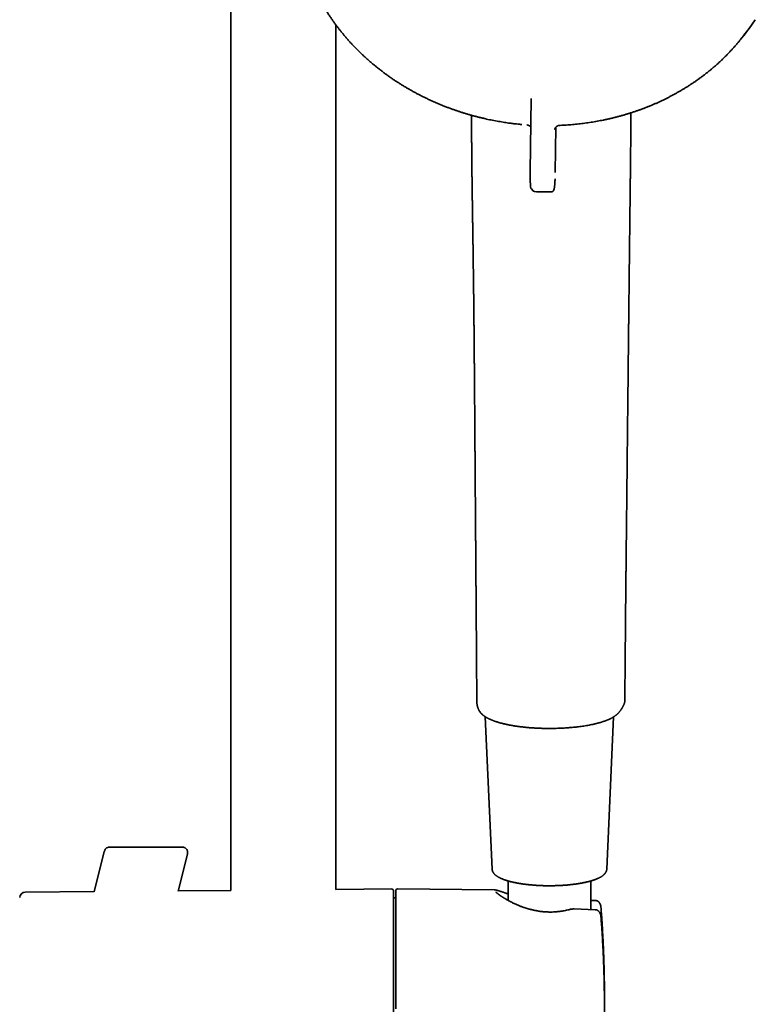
# Model space of a CAD drawing. Header units: millimetres. Extents: x 8 to 890, y 12 to 1884.
# Tile 22 of 26: x 412 to 545, y 1540 to 1719. Entities that reach past the tile are written whole.
import ezdxf

# ---------------------------------------------------------------- set-up
doc = ezdxf.new("R2010")
doc.units = ezdxf.units.MM

msp = doc.modelspace()

# ---------------------------------------------------------------- linework, layer by layer
at = {"color": 7, "linetype": 'Continuous', "lineweight": 35}
for p, q in [((450.5, 1858.98), (450.5, 1561.1)), ((469.5, 1561.26), (469.5, 1717.72)), ((543.35, 1715.87), (544.26, 1717.07)), ((504.82, 1704.42), (504.67, 1691.16)), ((522.88, 1699.56), (522.9, 1701.81)), ((494.06, 1701.36), (494.06, 1698.91)), ((504.06, 1699.62), (504.06, 1699.62)), ((509.2, 1690.99), (509.28, 1699.2)), ((509.97, 1699.53), (509.97, 1699.53)), ((522.87, 1697.83), (522.88, 1699.56)), ((504.87, 1688.06), (504.86, 1688.07)), ((504.87, 1688.06), (505.13, 1687.74)), ((496.54, 1592.51), (497.78, 1564.93)), ((518.52, 1564.93), (519.76, 1592.49)), ((425.77, 1560.8), (427.6, 1568.11)), ((427.6, 1568.11), (427.62, 1568.19)), ((427.6, 1568.14), (427.6, 1568.09)), ((427.6, 1568.09), (427.6, 1568.11)), ((427.62, 1568.19), (427.62, 1568.18)), ((441.67, 1568.94), (428.58, 1568.94)), ((440.96, 1560.93), (442.63, 1567.62)), ((442.63, 1567.62), (442.64, 1567.71)), ((442.63, 1567.67), (442.63, 1567.62)), ((500.65, 1562.8), (500.65, 1559.29)), ((515.65, 1557.63), (515.65, 1562.8)), ((450.5, 1561.1), (440.98, 1561.01)), ((479.6, 1561.35), (469.5, 1561.26)), ((498.15, 1561.19), (480.65, 1561.35)), ((498.15, 1561.19), (498.16, 1561.19)), ((425.79, 1560.88), (413.27, 1560.77)), ((480.35, 1559.73), (479.9, 1559.73)), ((516.43, 1559.26), (515.65, 1559.28)), ((511.87, 1557.64), (511.86, 1557.64)), ((516.43, 1557.6), (512.62, 1557.73)), ((517.46, 1558.05), (517.46, 1558.04)), ((517.46, 1556.3), (517.46, 1556.31))]:
    msp.add_line(p, q, dxfattribs=at)
at = {"color": 7, "linetype": 'Continuous', "lineweight": 35, "flags": 128}
for points in [[(544.26, 1717.07), (544.82, 1717.83), (545.4, 1718.66)], [(542.92, 1715.31), (543.31, 1715.81), (543.72, 1716.36)]]:
    msp.add_lwpolyline(points, dxfattribs=at)
at = {"color": 7, "linetype": 'Continuous', "lineweight": 35}
for centre, radius, start, end in [((479.6, 1561.05), 0.3, 0, 90.5), ((480.65, 1561.05), 0.3, 89.5, 180), ((413.28, 1559.77), 1, 90.5, 178.238)]:
    msp.add_arc(centre, radius, start, end, dxfattribs=at)
for points, knots in [([(465.79, 1723.86), (465.87, 1723.7), (466.02, 1723.39), (466.26, 1722.91), (466.51, 1722.43), (466.77, 1721.96), (467.04, 1721.48), (467.31, 1721.01), (467.59, 1720.54), (467.88, 1720.08), (468.18, 1719.62), (468.49, 1719.16), (468.8, 1718.7), (469.12, 1718.25), (469.44, 1717.8), (469.78, 1717.35), (470.12, 1716.91), (470.46, 1716.47), (470.82, 1716.04), (471.18, 1715.61), (471.55, 1715.18), (471.92, 1714.76), (472.3, 1714.34), (472.69, 1713.93), (473.09, 1713.52), (473.49, 1713.12), (473.9, 1712.72), (474.31, 1712.32), (474.73, 1711.93), (475.16, 1711.54), (475.59, 1711.16), (476.03, 1710.78), (476.48, 1710.41), (476.93, 1710.04), (477.38, 1709.68), (477.85, 1709.33), (478.32, 1708.97), (478.79, 1708.63), (479.27, 1708.29), (479.76, 1707.95), (480.25, 1707.62), (480.75, 1707.3), (481.25, 1706.98), (481.76, 1706.66), (482.27, 1706.36), (482.79, 1706.06), (483.31, 1705.76), (483.84, 1705.47), (484.37, 1705.19), (484.91, 1704.91), (485.45, 1704.64), (486, 1704.37), (486.55, 1704.11), (487.11, 1703.86), (487.67, 1703.61), (488.23, 1703.37), (488.8, 1703.14), (489.38, 1702.91), (489.96, 1702.69), (490.53, 1702.48), (491.07, 1702.29), (491.6, 1702.11), (492.14, 1701.93), (492.67, 1701.76), (493.21, 1701.6), (493.75, 1701.44), (494.29, 1701.29), (494.83, 1701.15), (495.38, 1701.01), (495.92, 1700.88), (496.47, 1700.75), (497.02, 1700.63), (497.56, 1700.51), (498.11, 1700.4), (498.66, 1700.3), (499.2, 1700.21), (499.74, 1700.12), (500.26, 1700.04), (500.73, 1699.97), (501.15, 1699.91), (501.53, 1699.86), (501.86, 1699.83), (502.08, 1699.8), (502.16, 1699.79)], [0, 0, 0, 0, 0.012086, 0.024804, 0.037528, 0.050256, 0.062989, 0.075727, 0.08847, 0.101219, 0.113972, 0.12673, 0.139494, 0.152263, 0.165036, 0.177815, 0.190599, 0.203389, 0.216183, 0.228983, 0.241788, 0.254599, 0.267415, 0.280236, 0.293063, 0.305896, 0.318734, 0.331578, 0.344428, 0.357285, 0.370147, 0.383016, 0.395892, 0.408774, 0.421663, 0.43456, 0.447464, 0.460375, 0.473295, 0.486223, 0.49916, 0.512105, 0.525061, 0.538026, 0.551002, 0.563989, 0.576987, 0.589998, 0.603023, 0.616061, 0.629115, 0.642185, 0.655272, 0.668378, 0.681504, 0.694653, 0.707826, 0.721025, 0.734254, 0.747515, 0.759425, 0.771333, 0.783238, 0.795139, 0.807037, 0.81893, 0.830817, 0.842698, 0.85457, 0.866432, 0.87828, 0.89011, 0.901915, 0.913687, 0.925408, 0.937048, 0.948549, 0.959774, 0.97032, 0.979013, 0.986224, 0.994976, 1, 1, 1, 1]), ([(509.97, 1699.53), (510.01, 1699.53), (510.24, 1699.54), (510.65, 1699.56), (511.2, 1699.59), (511.76, 1699.63), (512.32, 1699.68), (512.88, 1699.73), (513.44, 1699.79), (514, 1699.86), (514.56, 1699.93), (515.12, 1700.01), (515.68, 1700.09), (516.23, 1700.18), (516.79, 1700.28), (517.35, 1700.39), (517.9, 1700.5), (518.46, 1700.62), (519.01, 1700.74), (519.56, 1700.87), (520.11, 1701.01), (520.66, 1701.15), (521.21, 1701.3), (521.75, 1701.45), (522.29, 1701.62), (522.83, 1701.79), (523.37, 1701.96), (523.9, 1702.14), (524.43, 1702.33), (524.96, 1702.52), (525.49, 1702.72), (526.01, 1702.93), (526.53, 1703.14), (527.05, 1703.36), (527.56, 1703.58), (528.07, 1703.81), (528.57, 1704.05), (529.08, 1704.29), (529.57, 1704.54), (530.07, 1704.8), (530.56, 1705.06), (531.05, 1705.32), (531.53, 1705.6), (532, 1705.87), (532.48, 1706.16), (532.95, 1706.45), (533.41, 1706.74), (533.87, 1707.04), (534.33, 1707.35), (534.77, 1707.66), (535.22, 1707.97), (535.66, 1708.3), (536.09, 1708.62), (536.52, 1708.96), (536.95, 1709.29), (537.37, 1709.64), (537.78, 1709.98), (538.19, 1710.34), (538.59, 1710.69), (538.99, 1711.06), (539.38, 1711.42), (539.76, 1711.8), (540.14, 1712.17), (540.51, 1712.56), (540.88, 1712.94), (541.24, 1713.33), (541.6, 1713.73), (541.94, 1714.13), (542.29, 1714.53), (542.61, 1714.92), (542.82, 1715.18), (542.91, 1715.31)], [0, 0, 0, 0, 0.002983, 0.017057, 0.031191, 0.045378, 0.059613, 0.073892, 0.088209, 0.102562, 0.116947, 0.131362, 0.145804, 0.160271, 0.174761, 0.189272, 0.203804, 0.218354, 0.232922, 0.247505, 0.262104, 0.276718, 0.291344, 0.305984, 0.320635, 0.335298, 0.349972, 0.364655, 0.379348, 0.394051, 0.408762, 0.423481, 0.438209, 0.452944, 0.467686, 0.482435, 0.497191, 0.511953, 0.526722, 0.541496, 0.556276, 0.571061, 0.585852, 0.600648, 0.615448, 0.630254, 0.645064, 0.659878, 0.674697, 0.689519, 0.704346, 0.719177, 0.734012, 0.74885, 0.763693, 0.778538, 0.793387, 0.80824, 0.823096, 0.837955, 0.852818, 0.867683, 0.882552, 0.897424, 0.912298, 0.927176, 0.942057, 0.956941, 0.971827, 0.986717, 1, 1, 1, 1]), ([(494.06, 1698.91), (494.06, 1698.75), (494.06, 1698.45), (494.07, 1698), (494.07, 1697.58), (494.07, 1697.19), (494.07, 1696.83), (494.07, 1696.5), (494.08, 1696.21), (494.08, 1695.94), (494.08, 1695.7), (494.08, 1695.49), (494.08, 1695.29), (494.08, 1695.11), (494.09, 1694.96), (494.09, 1694.84), (494.09, 1694.74), (494.09, 1694.67), (494.09, 1694.59), (494.09, 1694.5), (494.09, 1694.38), (494.09, 1694.23), (494.09, 1694.04), (494.1, 1693.83), (494.1, 1693.59), (494.1, 1693.34), (494.1, 1692.97), (494.11, 1692.51), (494.11, 1692.03), (494.12, 1691.66), (494.12, 1691.39), (494.12, 1691.13), (494.13, 1690.89), (494.13, 1690.7), (494.13, 1690.55), (494.13, 1690.44), (494.13, 1690.34), (494.13, 1690.25), (494.14, 1690.13), (494.14, 1690), (494.14, 1689.86), (494.14, 1689.7), (494.14, 1689.53), (494.15, 1689.36), (494.15, 1689.19), (494.15, 1689.02), (494.15, 1688.82), (494.16, 1688.57), (494.16, 1688.3), (494.16, 1688.06), (494.17, 1687.85), (494.17, 1687.67), (494.17, 1687.51), (494.17, 1687.37), (494.17, 1687.25), (494.18, 1687.12), (494.18, 1686.98), (494.18, 1686.82), (494.18, 1686.64), (494.19, 1686.43), (494.19, 1686.22), (494.19, 1686.01), (494.2, 1685.8), (494.2, 1685.59), (494.2, 1685.38), (494.2, 1685.19), (494.21, 1685.02), (494.21, 1684.87), (494.21, 1684.73), (494.21, 1684.58), (494.22, 1684.41), (494.22, 1684.22), (494.22, 1684.01), (494.23, 1683.79), (494.23, 1683.57), (494.23, 1683.35), (494.24, 1683.13), (494.24, 1682.83), (494.25, 1682.46), (494.25, 1682.03), (494.26, 1681.63), (494.26, 1681.26), (494.27, 1680.92), (494.27, 1680.57), (494.28, 1680.2), (494.29, 1679.83), (494.29, 1679.5), (494.29, 1679.22), (494.3, 1679), (494.3, 1678.79), (494.3, 1678.61), (494.31, 1678.46), (494.31, 1678.32), (494.31, 1678.18), (494.31, 1677.99), (494.32, 1677.75), (494.32, 1677.46), (494.33, 1677.15), (494.33, 1676.84), (494.33, 1676.52), (494.34, 1676.19), (494.34, 1675.87), (494.35, 1675.54), (494.35, 1675.23), (494.36, 1674.96), (494.36, 1674.75), (494.36, 1674.59), (494.36, 1674.44), (494.37, 1674.28), (494.37, 1674.11), (494.37, 1673.92), (494.37, 1673.71), (494.38, 1673.45), (494.38, 1673.13), (494.39, 1672.76), (494.39, 1672.39), (494.4, 1671.97), (494.4, 1671.52), (494.41, 1671.04), (494.41, 1670.57), (494.42, 1670.12), (494.42, 1669.73), (494.43, 1669.38), (494.43, 1669.07), (494.44, 1668.77), (494.44, 1668.46), (494.44, 1668.13), (494.45, 1667.82), (494.45, 1667.52), (494.45, 1667.24), (494.46, 1666.98), (494.46, 1666.72), (494.46, 1666.46), (494.46, 1666.17), (494.47, 1665.84), (494.47, 1665.47), (494.48, 1665.09), (494.48, 1664.71), (494.48, 1664.22), (494.49, 1663.62), (494.5, 1662.99), (494.5, 1662.45), (494.51, 1662), (494.51, 1661.55), (494.51, 1661.12), (494.52, 1660.72), (494.52, 1660.34), (494.52, 1660.02), (494.53, 1659.74), (494.53, 1659.5), (494.53, 1659.28), (494.53, 1659.06), (494.54, 1658.83), (494.54, 1658.57), (494.54, 1658.27), (494.54, 1657.91), (494.55, 1657.5), (494.55, 1657.05), (494.55, 1656.61), (494.56, 1656.17), (494.56, 1655.75), (494.57, 1655.32), (494.57, 1654.77), (494.58, 1654.12), (494.58, 1653.38), (494.59, 1652.66), (494.59, 1652.03), (494.6, 1651.5), (494.6, 1651.06), (494.6, 1650.63), (494.61, 1650.21), (494.61, 1649.79), (494.61, 1649.33), (494.62, 1648.82), (494.62, 1648.25), (494.62, 1647.66), (494.63, 1647.04), (494.63, 1646.43), (494.64, 1645.84), (494.64, 1645.28), (494.65, 1644.74), (494.65, 1644.22), (494.65, 1643.74), (494.66, 1643.29), (494.66, 1642.88), (494.66, 1642.48), (494.66, 1642.11), (494.67, 1641.71), (494.67, 1641.3), (494.67, 1640.86), (494.68, 1640.45), (494.68, 1640.06), (494.68, 1639.68), (494.68, 1639.32), (494.69, 1638.99), (494.69, 1638.68), (494.69, 1638.36), (494.69, 1638.02), (494.7, 1637.66), (494.7, 1636.9), (494.71, 1635.8), (494.72, 1634.37), (494.73, 1633.08), (494.74, 1631.86), (494.75, 1630.75), (494.75, 1629.84), (494.76, 1629.12), (494.76, 1628.58), (494.77, 1628.01), (494.77, 1627.42), (494.77, 1626.81), (494.78, 1626.17), (494.78, 1625.5), (494.79, 1624.81), (494.8, 1624.1), (494.8, 1623.36), (494.81, 1622.6), (494.81, 1621.83), (494.82, 1621.03), (494.83, 1620.22), (494.83, 1619.42), (494.84, 1618.61), (494.84, 1617.79), (494.85, 1616.94), (494.86, 1616.07), (494.86, 1615.18), (494.87, 1614.31), (494.88, 1613.48), (494.88, 1612.7), (494.89, 1611.94), (494.89, 1611.21), (494.9, 1610.5), (494.9, 1609.82), (494.91, 1609.17), (494.91, 1608.54), (494.92, 1607.93), (494.92, 1607.35), (494.92, 1606.79), (494.93, 1606.27), (494.93, 1605.79), (494.93, 1605.33), (494.94, 1604.9), (494.94, 1604.49), (494.94, 1604.1), (494.95, 1603.72), (494.95, 1603.36), (494.95, 1603.03), (494.95, 1602.72), (494.95, 1602.44), (494.96, 1602.2), (494.96, 1602), (494.96, 1601.8), (494.96, 1601.59), (494.96, 1601.36), (494.96, 1601.1), (494.96, 1600.81), (494.97, 1600.49), (494.97, 1600.12), (494.97, 1599.71), (494.98, 1599.26), (494.98, 1598.78), (494.98, 1598.27), (494.99, 1597.74), (494.99, 1597.19), (494.99, 1596.63), (495, 1596.03), (495, 1595.62), (495, 1595.41), (495, 1595.41)], [0, 0, 0, 0, 0.004522, 0.008779, 0.012769, 0.016494, 0.019954, 0.023149, 0.025918, 0.028452, 0.03075, 0.032813, 0.03464, 0.036401, 0.03787, 0.039044, 0.039926, 0.040559, 0.04127, 0.042126, 0.043127, 0.044687, 0.046505, 0.048581, 0.050914, 0.053408, 0.05587, 0.061531, 0.066991, 0.069693, 0.072343, 0.074914, 0.077237, 0.079282, 0.080471, 0.08154, 0.08249, 0.08336, 0.084437, 0.085783, 0.08715, 0.088714, 0.090433, 0.092133, 0.093796, 0.095422, 0.097012, 0.09983, 0.102524, 0.10509, 0.107007, 0.108743, 0.1103, 0.111676, 0.112872, 0.114004, 0.115329, 0.116925, 0.118792, 0.120864, 0.122951, 0.125039, 0.127131, 0.129225, 0.13131, 0.133235, 0.134922, 0.136408, 0.137702, 0.139056, 0.140797, 0.142754, 0.144884, 0.147047, 0.14923, 0.151435, 0.153661, 0.155885, 0.160373, 0.164624, 0.168794, 0.172197, 0.17564, 0.179146, 0.182745, 0.186526, 0.190307, 0.192684, 0.194964, 0.197072, 0.19897, 0.200312, 0.201588, 0.203013, 0.204603, 0.207325, 0.210261, 0.213322, 0.216508, 0.219781, 0.222905, 0.226343, 0.22957, 0.232707, 0.23573, 0.237495, 0.239114, 0.24059, 0.24211, 0.243823, 0.245731, 0.247809, 0.249982, 0.253573, 0.257379, 0.261174, 0.26481, 0.269778, 0.274597, 0.279272, 0.283759, 0.28803, 0.291115, 0.294126, 0.297148, 0.300188, 0.303387, 0.306803, 0.309608, 0.312336, 0.314961, 0.317482, 0.319998, 0.322673, 0.326098, 0.329755, 0.33353, 0.337252, 0.340919, 0.347986, 0.354949, 0.359419, 0.363849, 0.368238, 0.372448, 0.376377, 0.380027, 0.383396, 0.385847, 0.388126, 0.390232, 0.392292, 0.394554, 0.397027, 0.399711, 0.403353, 0.407322, 0.411617, 0.416239, 0.420099, 0.424161, 0.428402, 0.432622, 0.439982, 0.447117, 0.454027, 0.460712, 0.465045, 0.469279, 0.473413, 0.477447, 0.481409, 0.485524, 0.490636, 0.496033, 0.501715, 0.507682, 0.513549, 0.519173, 0.524556, 0.529697, 0.534596, 0.539253, 0.543422, 0.547377, 0.551116, 0.554692, 0.558161, 0.56243, 0.566525, 0.570446, 0.574193, 0.577766, 0.581165, 0.584446, 0.587213, 0.590205, 0.593423, 0.596866, 0.600518, 0.615125, 0.628319, 0.641408, 0.652294, 0.662977, 0.673457, 0.678396, 0.68356, 0.688962, 0.694603, 0.700483, 0.706603, 0.712961, 0.719559, 0.726397, 0.733474, 0.740659, 0.748075, 0.755723, 0.763602, 0.771102, 0.778801, 0.786699, 0.794795, 0.803089, 0.811583, 0.82021, 0.82792, 0.835388, 0.842616, 0.849601, 0.856345, 0.862848, 0.869108, 0.875127, 0.880903, 0.886438, 0.89173, 0.89678, 0.90132, 0.905644, 0.909753, 0.913647, 0.917326, 0.920992, 0.924416, 0.927598, 0.930539, 0.933237, 0.935693, 0.937296, 0.939105, 0.941133, 0.943378, 0.945842, 0.948524, 0.951424, 0.955084, 0.959039, 0.963292, 0.967841, 0.972686, 0.977828, 0.982948, 0.98833, 0.993976, 0.999884, 1, 1, 1, 1]), ([(502.16, 1699.79), (502.36, 1699.77), (502.64, 1699.74), (502.97, 1699.71), (503.1, 1699.7), (503.14, 1699.69)], [0, 0, 0, 0, 0.608138, 0.859603, 1, 1, 1, 1]), ([(504.06, 1699.62), (504.1, 1699.61), (504.17, 1699.6), (504.28, 1699.58), (504.39, 1699.54), (504.49, 1699.49), (504.57, 1699.43), (504.63, 1699.39), (504.68, 1699.34), (504.72, 1699.3), (504.75, 1699.26), (504.76, 1699.25)], [0, 0, 0, 0, 0.146335, 0.282142, 0.405116, 0.561625, 0.681212, 0.763463, 0.841718, 0.928948, 1, 1, 1, 1]), ([(509.09, 1698.87), (509.09, 1698.88), (509.1, 1698.88), (509.1, 1698.9), (509.11, 1698.93), (509.13, 1698.96), (509.15, 1699), (509.17, 1699.05), (509.21, 1699.11), (509.25, 1699.16), (509.3, 1699.23), (509.37, 1699.29), (509.44, 1699.35), (509.53, 1699.4), (509.63, 1699.45), (509.74, 1699.49), (509.85, 1699.52), (509.93, 1699.52), (509.97, 1699.53)], [0, 0, 0, 0, 0.036306, 0.074037, 0.113961, 0.156793, 0.203162, 0.253599, 0.30852, 0.368211, 0.43282, 0.502335, 0.576574, 0.655177, 0.7376, 0.823131, 0.910916, 1, 1, 1, 1]), ([(521.79, 1595.37), (521.79, 1595.41), (521.79, 1595.68), (521.79, 1596.17), (521.8, 1596.84), (521.8, 1597.48), (521.81, 1598.08), (521.81, 1598.66), (521.82, 1599.19), (521.82, 1599.67), (521.83, 1600.12), (521.83, 1600.54), (521.83, 1600.93), (521.84, 1601.3), (521.84, 1601.66), (521.84, 1602), (521.85, 1602.32), (521.85, 1602.61), (521.85, 1602.87), (521.85, 1603.09), (521.85, 1603.27), (521.86, 1603.42), (521.86, 1603.54), (521.86, 1603.65), (521.86, 1603.73), (521.86, 1603.8), (521.86, 1603.87), (521.86, 1603.94), (521.86, 1604.04), (521.86, 1604.17), (521.86, 1604.32), (521.87, 1604.61), (521.87, 1605.04), (521.88, 1605.62), (521.88, 1606.24), (521.89, 1606.9), (521.89, 1607.6), (521.9, 1608.33), (521.91, 1609.08), (521.92, 1609.92), (521.92, 1610.83), (521.93, 1611.83), (521.94, 1612.86), (521.95, 1613.65), (521.96, 1614.21), (521.96, 1614.5), (521.96, 1614.78), (521.97, 1615.05), (521.97, 1615.29), (521.97, 1615.52), (521.97, 1615.75), (521.97, 1615.96), (521.98, 1616.15), (521.98, 1616.31), (521.98, 1616.44), (521.98, 1616.55), (521.98, 1616.63), (521.98, 1616.7), (521.98, 1616.77), (521.98, 1616.86), (521.98, 1616.98), (521.99, 1617.13), (521.99, 1617.3), (521.99, 1617.5), (521.99, 1617.73), (521.99, 1617.98), (522, 1618.26), (522, 1618.57), (522, 1618.9), (522.01, 1619.26), (522.01, 1619.67), (522.02, 1620.13), (522.02, 1620.63), (522.03, 1621.13), (522.03, 1621.63), (522.04, 1622.13), (522.04, 1622.84), (522.05, 1623.77), (522.07, 1625.07), (522.08, 1626.53), (522.1, 1628.12), (522.12, 1629.68), (522.13, 1631.11), (522.15, 1632.41), (522.16, 1633.59), (522.17, 1634.79), (522.19, 1636.02), (522.2, 1637.29), (522.21, 1638.59), (522.23, 1639.92), (522.24, 1641.27), (522.26, 1642.65), (522.27, 1644.06), (522.29, 1645.23), (522.3, 1646.14), (522.3, 1646.8), (522.31, 1647.46), (522.32, 1648.12), (522.33, 1648.79), (522.33, 1649.45), (522.34, 1650.11), (522.35, 1650.76), (522.35, 1651.41), (522.36, 1652.02), (522.37, 1652.61), (522.37, 1653.16), (522.38, 1653.69), (522.38, 1654.19), (522.39, 1654.66), (522.39, 1655.09), (522.4, 1655.48), (522.4, 1655.81), (522.4, 1656.09), (522.41, 1656.35), (522.41, 1656.6), (522.41, 1656.8), (522.41, 1656.97), (522.41, 1657.1), (522.42, 1657.22), (522.42, 1657.34), (522.42, 1657.46), (522.42, 1657.6), (522.42, 1657.76), (522.42, 1657.94), (522.43, 1658.15), (522.43, 1658.4), (522.43, 1658.68), (522.44, 1658.99), (522.44, 1659.33), (522.44, 1659.69), (522.45, 1660.09), (522.45, 1660.51), (522.46, 1660.97), (522.46, 1661.47), (522.47, 1661.98), (522.47, 1662.48), (522.48, 1662.98), (522.48, 1663.47), (522.49, 1664.02), (522.5, 1664.64), (522.5, 1665.31), (522.51, 1665.97), (522.52, 1666.59), (522.52, 1667.19), (522.53, 1667.76), (522.54, 1668.29), (522.54, 1668.79), (522.55, 1669.25), (522.55, 1669.7), (522.55, 1670.03), (522.56, 1670.27), (522.56, 1670.41), (522.56, 1670.55), (522.56, 1670.68), (522.56, 1670.8), (522.56, 1670.89), (522.57, 1670.95), (522.57, 1671.01), (522.57, 1671.04), (522.57, 1671.09), (522.57, 1671.15), (522.57, 1671.23), (522.57, 1671.35), (522.57, 1671.49), (522.57, 1671.67), (522.58, 1671.86), (522.58, 1672.08), (522.58, 1672.32), (522.58, 1672.57), (522.59, 1672.83), (522.59, 1673.1), (522.59, 1673.37), (522.6, 1673.95), (522.61, 1674.82), (522.62, 1675.98), (522.63, 1676.92), (522.64, 1677.64), (522.65, 1678.15), (522.65, 1678.64), (522.66, 1679.1), (522.66, 1679.55), (522.67, 1679.98), (522.67, 1680.32), (522.67, 1680.55), (522.68, 1680.69), (522.68, 1680.81), (522.68, 1680.91), (522.68, 1680.99), (522.68, 1681.06), (522.68, 1681.11), (522.68, 1681.16), (522.68, 1681.21), (522.68, 1681.27), (522.68, 1681.35), (522.68, 1681.44), (522.69, 1681.55), (522.69, 1681.68), (522.69, 1681.84), (522.69, 1682.01), (522.69, 1682.22), (522.7, 1682.47), (522.7, 1682.76), (522.7, 1683.08), (522.71, 1683.43), (522.71, 1683.82), (522.72, 1684.24), (522.72, 1684.71), (522.73, 1685.21), (522.73, 1685.74), (522.74, 1686.3), (522.75, 1686.89), (522.76, 1687.49), (522.76, 1688.12), (522.77, 1688.77), (522.78, 1689.45), (522.79, 1690.17), (522.79, 1690.91), (522.8, 1691.68), (522.81, 1692.48), (522.82, 1693.31), (522.83, 1694.17), (522.84, 1695.05), (522.85, 1695.95), (522.86, 1696.88), (522.86, 1697.51), (522.87, 1697.83)], [0, 0, 0, 0, 0.001079, 0.007911, 0.014439, 0.020664, 0.026585, 0.032203, 0.037518, 0.042125, 0.046478, 0.050576, 0.054421, 0.058011, 0.061348, 0.064832, 0.067988, 0.070816, 0.073317, 0.07549, 0.077335, 0.078711, 0.079886, 0.080881, 0.081696, 0.082332, 0.082897, 0.083647, 0.084626, 0.085833, 0.087268, 0.088932, 0.09433, 0.099978, 0.105876, 0.112473, 0.119356, 0.126512, 0.133833, 0.141301, 0.150842, 0.160612, 0.170611, 0.18084, 0.183882, 0.186813, 0.189557, 0.192112, 0.19448, 0.196659, 0.198986, 0.201052, 0.202856, 0.2044, 0.205773, 0.206841, 0.207612, 0.208143, 0.208786, 0.209605, 0.210799, 0.21224, 0.213926, 0.21586, 0.218086, 0.220569, 0.223309, 0.226306, 0.229559, 0.233068, 0.236835, 0.241553, 0.246464, 0.25135, 0.256211, 0.261047, 0.265858, 0.277099, 0.2882, 0.304008, 0.319523, 0.334744, 0.349672, 0.361195, 0.372624, 0.384278, 0.396183, 0.40859, 0.421259, 0.434189, 0.44738, 0.460832, 0.474545, 0.488518, 0.494846, 0.501227, 0.507659, 0.514144, 0.52068, 0.52714, 0.533363, 0.539933, 0.546216, 0.55221, 0.557917, 0.563336, 0.568467, 0.57331, 0.577866, 0.582134, 0.586115, 0.58904, 0.591789, 0.594359, 0.596752, 0.598941, 0.600362, 0.601646, 0.602794, 0.603846, 0.605026, 0.606349, 0.607897, 0.609692, 0.611734, 0.614188, 0.616924, 0.619941, 0.62324, 0.62682, 0.630681, 0.634824, 0.639248, 0.644185, 0.649254, 0.654216, 0.659067, 0.663809, 0.668441, 0.675319, 0.681939, 0.688302, 0.694408, 0.700257, 0.705848, 0.711183, 0.715927, 0.72047, 0.72481, 0.728949, 0.730358, 0.731742, 0.733101, 0.734435, 0.735654, 0.736448, 0.737098, 0.737603, 0.737965, 0.738228, 0.738839, 0.739716, 0.740858, 0.742265, 0.743938, 0.745876, 0.74808, 0.750332, 0.752808, 0.755456, 0.758103, 0.760735, 0.763352, 0.775059, 0.786457, 0.797545, 0.802666, 0.807653, 0.81244, 0.817026, 0.821413, 0.825649, 0.82968, 0.831207, 0.832601, 0.833789, 0.834773, 0.835565, 0.836143, 0.836582, 0.837068, 0.837611, 0.838211, 0.838867, 0.839825, 0.840905, 0.842184, 0.843668, 0.845359, 0.847256, 0.849803, 0.852647, 0.855788, 0.859226, 0.86296, 0.86718, 0.871725, 0.876594, 0.881788, 0.887306, 0.893149, 0.898955, 0.90505, 0.911434, 0.918106, 0.925066, 0.932316, 0.939854, 0.94768, 0.955794, 0.964197, 0.972731, 0.981543, 0.990632, 1, 1, 1, 1]), ([(504.67, 1691.15), (504.67, 1691.07), (504.67, 1690.89), (504.67, 1690.61), (504.67, 1690.33), (504.67, 1690.06), (504.67, 1689.79), (504.68, 1689.54), (504.68, 1689.3), (504.69, 1689.09), (504.7, 1688.9), (504.7, 1688.74), (504.71, 1688.59), (504.72, 1688.48), (504.74, 1688.4), (504.74, 1688.34), (504.76, 1688.29), (504.77, 1688.23), (504.79, 1688.18), (504.82, 1688.13), (504.84, 1688.09), (504.86, 1688.07), (504.86, 1688.07)], [0, 0, 0, 0, 0.061425, 0.128656, 0.195853, 0.263074, 0.330461, 0.39801, 0.465522, 0.532767, 0.599571, 0.66634, 0.733882, 0.80326, 0.838614, 0.873171, 0.905689, 0.934976, 0.960001, 0.980373, 0.998005, 1, 1, 1, 1]), ([(508.47, 1687.52), (508.5, 1687.52), (508.57, 1687.52), (508.66, 1687.55), (508.73, 1687.59), (508.79, 1687.63), (508.83, 1687.68), (508.87, 1687.72), (508.9, 1687.77), (508.93, 1687.83), (508.96, 1687.9), (508.98, 1687.96), (508.99, 1688.01), (509, 1688.06), (509.01, 1688.1), (509.02, 1688.15), (509.03, 1688.21), (509.05, 1688.29), (509.06, 1688.41), (509.08, 1688.52), (509.09, 1688.64), (509.1, 1688.76), (509.11, 1688.88), (509.12, 1689.02), (509.13, 1689.18), (509.14, 1689.34), (509.15, 1689.51), (509.16, 1689.68), (509.17, 1689.81), (509.17, 1689.89), (509.17, 1689.89)], [0, 0, 0, 0, 0.025672, 0.054304, 0.078013, 0.0964, 0.114069, 0.133316, 0.154612, 0.177229, 0.216068, 0.249627, 0.280385, 0.309679, 0.337621, 0.365124, 0.39305, 0.445367, 0.499195, 0.554591, 0.597613, 0.641547, 0.686397, 0.73252, 0.783704, 0.840997, 0.888007, 0.938497, 0.992494, 1, 1, 1, 1]), ([(505.14, 1687.73), (505.14, 1687.73), (505.15, 1687.71), (505.19, 1687.68), (505.24, 1687.64), (505.32, 1687.59), (505.4, 1687.56), (505.48, 1687.55), (505.51, 1687.55)], [0, 0, 0, 0, 0.038639, 0.198198, 0.35219, 0.501916, 0.788385, 1, 1, 1, 1]), ([(505.51, 1687.55), (505.51, 1687.55), (505.71, 1687.54), (506.11, 1687.53), (506.71, 1687.51), (507.31, 1687.51), (507.9, 1687.5), (508.28, 1687.5), (508.45, 1687.51)], [0, 0, 0, 0, 0.000773, 0.202459, 0.406708, 0.6131, 0.821307, 1, 1, 1, 1]), ([(508.47, 1687.52), (508.47, 1687.51), (508.46, 1687.5), (508.46, 1687.51), (508.45, 1687.51)], [0, 0, 0, 0, 0.313043, 1, 1, 1, 1]), ([(495, 1595.42), (495, 1595.39), (495, 1595.33), (495, 1595.24), (495.01, 1595.14), (495.01, 1595.05), (495.02, 1594.96), (495.03, 1594.88), (495.04, 1594.82), (495.04, 1594.77), (495.05, 1594.72), (495.06, 1594.68), (495.07, 1594.64), (495.07, 1594.59), (495.08, 1594.54), (495.1, 1594.48), (495.11, 1594.43), (495.12, 1594.38), (495.13, 1594.34), (495.14, 1594.3), (495.16, 1594.25), (495.17, 1594.21), (495.19, 1594.16), (495.21, 1594.1), (495.23, 1594.04), (495.25, 1593.98), (495.28, 1593.92), (495.3, 1593.86), (495.33, 1593.81), (495.37, 1593.72), (495.44, 1593.6), (495.54, 1593.45), (495.64, 1593.3), (495.76, 1593.17), (495.88, 1593.03), (495.99, 1592.93), (496.08, 1592.85), (496.13, 1592.81), (496.17, 1592.77), (496.22, 1592.73), (496.28, 1592.69), (496.33, 1592.65), (496.38, 1592.61), (496.43, 1592.58), (496.47, 1592.55), (496.51, 1592.53), (496.55, 1592.5), (496.59, 1592.48), (496.63, 1592.45), (496.68, 1592.42), (496.75, 1592.38), (496.83, 1592.34), (496.93, 1592.28), (497.04, 1592.22), (497.17, 1592.15), (497.26, 1592.11), (497.3, 1592.09)], [0, 0, 0, 0, 0.0177551, 0.0512033, 0.0842533, 0.1159733, 0.1451388, 0.1717449, 0.1877943, 0.2024007, 0.2155559, 0.2282808, 0.2400294, 0.253449, 0.2685429, 0.2838865, 0.2993623, 0.312739, 0.3241575, 0.3356022, 0.3477067, 0.3604723, 0.3740688, 0.3888239, 0.4055361, 0.4232847, 0.4395538, 0.4536877, 0.4662644, 0.4802703, 0.5231606, 0.5650213, 0.6010481, 0.6413112, 0.676787, 0.7187896, 0.7328969, 0.7443388, 0.7561857, 0.7690999, 0.782309, 0.7952064, 0.8077927, 0.8200692, 0.8282967, 0.83677, 0.8454888, 0.8544529, 0.8636618, 0.8742725, 0.88814, 0.9052819, 0.9256898, 0.9493541, 0.9762639, 1, 1, 1, 1]), ([(518.16, 1591.74), (518.21, 1591.76), (518.31, 1591.8), (518.46, 1591.85), (518.59, 1591.91), (518.72, 1591.96), (518.82, 1592), (518.94, 1592.06), (519.08, 1592.12), (519.23, 1592.19), (519.35, 1592.25), (519.44, 1592.31), (519.54, 1592.36), (519.64, 1592.42), (519.73, 1592.48), (519.83, 1592.54), (519.92, 1592.6), (520.02, 1592.67), (520.11, 1592.74), (520.2, 1592.81), (520.29, 1592.88), (520.36, 1592.94), (520.44, 1593.01), (520.51, 1593.08), (520.58, 1593.15), (520.66, 1593.23), (520.74, 1593.32), (520.82, 1593.41), (520.88, 1593.49), (520.94, 1593.56), (520.99, 1593.63), (521.04, 1593.7), (521.09, 1593.77), (521.13, 1593.84), (521.18, 1593.9), (521.22, 1593.97), (521.26, 1594.03), (521.29, 1594.08), (521.31, 1594.12), (521.34, 1594.17), (521.37, 1594.23), (521.41, 1594.29), (521.44, 1594.36), (521.49, 1594.45), (521.53, 1594.54), (521.58, 1594.63), (521.63, 1594.74), (521.66, 1594.82), (521.68, 1594.86)], [0, 0, 0, 0, 0.021048, 0.045592, 0.067665, 0.08726, 0.104372, 0.118996, 0.149354, 0.177997, 0.197186, 0.215084, 0.233117, 0.252619, 0.273607, 0.292321, 0.312163, 0.333459, 0.356577, 0.378994, 0.399321, 0.420647, 0.440551, 0.459663, 0.478163, 0.505015, 0.531755, 0.557872, 0.583373, 0.601317, 0.621555, 0.643734, 0.664706, 0.683725, 0.703925, 0.723958, 0.744701, 0.757256, 0.770068, 0.784529, 0.801623, 0.821777, 0.844667, 0.870287, 0.898634, 0.929705, 0.963495, 1, 1, 1, 1]), ([(521.68, 1594.87), (521.69, 1594.88), (521.7, 1594.92), (521.73, 1594.99), (521.75, 1595.08), (521.77, 1595.18), (521.78, 1595.28), (521.79, 1595.34), (521.79, 1595.37)], [0, 0, 0, 0, 0.047076, 0.244556, 0.439611, 0.633009, 0.82542, 1, 1, 1, 1]), ([(497.3, 1592.09), (497.35, 1592.07), (497.45, 1592.02), (497.6, 1591.96), (497.74, 1591.9), (497.88, 1591.85), (498.01, 1591.79), (498.17, 1591.74), (498.35, 1591.67), (498.57, 1591.6), (498.81, 1591.53), (498.97, 1591.48), (499.06, 1591.45)], [0, 0, 0, 0, 0.0962816, 0.1912471, 0.2786604, 0.3585468, 0.4356492, 0.5193776, 0.6268789, 0.7439037, 0.870428, 1, 1, 1, 1]), ([(499.06, 1591.45), (499.11, 1591.44), (499.23, 1591.4), (499.42, 1591.35), (499.63, 1591.3), (499.83, 1591.25), (500.02, 1591.21), (500.19, 1591.17), (500.35, 1591.13), (500.5, 1591.1), (500.68, 1591.06), (500.91, 1591.02), (501.18, 1590.97), (501.48, 1590.91), (501.79, 1590.86), (502.1, 1590.82), (502.4, 1590.77), (502.68, 1590.73), (502.91, 1590.71), (503.09, 1590.68), (503.24, 1590.67), (503.4, 1590.65), (503.58, 1590.63), (503.8, 1590.61), (504.07, 1590.58), (504.39, 1590.55), (504.74, 1590.52), (505.12, 1590.5), (505.5, 1590.47), (505.88, 1590.45), (506.25, 1590.44), (506.64, 1590.42), (507.04, 1590.41), (507.3, 1590.41), (507.43, 1590.4)], [0, 0, 0, 0, 0.024087, 0.054321, 0.084682, 0.11419, 0.140985, 0.16462, 0.185601, 0.204846, 0.225489, 0.257856, 0.293604, 0.332703, 0.371816, 0.408643, 0.445207, 0.479205, 0.510642, 0.525336, 0.541998, 0.560699, 0.58144, 0.604218, 0.636154, 0.671388, 0.709918, 0.751744, 0.796864, 0.834628, 0.874425, 0.916253, 0.960107, 1, 1, 1, 1]), ([(516.18, 1591.18), (516.24, 1591.19), (516.34, 1591.22), (516.49, 1591.25), (516.63, 1591.29), (516.74, 1591.31), (516.83, 1591.34), (516.89, 1591.35), (516.95, 1591.37), (516.99, 1591.38), (517.02, 1591.39), (517.05, 1591.4), (517.08, 1591.4), (517.13, 1591.42), (517.18, 1591.43), (517.25, 1591.45), (517.33, 1591.47), (517.43, 1591.5), (517.55, 1591.54), (517.68, 1591.58), (517.84, 1591.63), (518, 1591.69), (518.11, 1591.72), (518.16, 1591.74)], [0, 0, 0, 0, 0.075274, 0.1472381, 0.2095029, 0.262059, 0.3048983, 0.3380141, 0.3619969, 0.3814977, 0.3975038, 0.4105274, 0.4256144, 0.4469663, 0.4745862, 0.5084778, 0.548646, 0.5950965, 0.6591389, 0.7322504, 0.8144459, 0.9057423, 1, 1, 1, 1]), ([(507.43, 1590.4), (507.6, 1590.4), (507.95, 1590.4), (508.5, 1590.4), (509.06, 1590.41), (509.6, 1590.42), (510.11, 1590.44), (510.59, 1590.46), (511.08, 1590.49), (511.56, 1590.52), (512.03, 1590.56), (512.5, 1590.6), (512.96, 1590.65), (513.43, 1590.71), (513.91, 1590.77), (514.38, 1590.84), (514.85, 1590.92), (515.31, 1591), (515.76, 1591.09), (516.05, 1591.15), (516.18, 1591.18)], [0, 0, 0, 0, 0.054946, 0.112198, 0.171751, 0.233605, 0.283825, 0.335477, 0.388566, 0.443099, 0.493933, 0.545968, 0.599209, 0.653659, 0.709323, 0.766206, 0.824319, 0.883668, 0.944247, 1, 1, 1, 1]), ([(427.6, 1568.11), (427.6, 1568.13), (427.61, 1568.16), (427.61, 1568.18), (427.61, 1568.18), (427.61, 1568.18)], [0, 0, 0, 0, 0.400474, 0.800237, 1, 1, 1, 1]), ([(428.58, 1568.94), (428.57, 1568.94), (428.51, 1568.94), (428.4, 1568.93), (428.24, 1568.88), (428.09, 1568.81), (427.95, 1568.72), (427.83, 1568.6), (427.73, 1568.47), (427.66, 1568.33), (427.63, 1568.23), (427.61, 1568.18)], [0, 0, 0, 0, 0.020889, 0.139204, 0.262196, 0.388438, 0.516249, 0.641561, 0.764944, 0.884853, 1, 1, 1, 1]), ([(442.64, 1567.7), (442.65, 1567.74), (442.67, 1567.81), (442.68, 1567.93), (442.67, 1568.07), (442.64, 1568.23), (442.57, 1568.4), (442.47, 1568.55), (442.37, 1568.66), (442.26, 1568.75), (442.15, 1568.82), (442.01, 1568.88), (441.86, 1568.92), (441.75, 1568.94), (441.68, 1568.94), (441.67, 1568.94)], [0, 0, 0, 0, 0.062614, 0.128354, 0.196958, 0.295032, 0.396488, 0.499723, 0.577299, 0.654114, 0.729451, 0.802675, 0.896077, 0.9839, 1, 1, 1, 1]), ([(442.61, 1567.6), (442.62, 1567.62), (442.63, 1567.66), (442.64, 1567.7), (442.64, 1567.71)], [0, 0, 0, 0, 0.547221, 1, 1, 1, 1]), ([(442.64, 1567.7), (442.64, 1567.7), (442.64, 1567.7), (442.64, 1567.68), (442.63, 1567.64), (442.63, 1567.62)], [0, 0, 0, 0, 0.199763, 0.599526, 1, 1, 1, 1]), ([(497.78, 1564.93), (497.78, 1564.93), (497.78, 1564.88), (497.79, 1564.81), (497.81, 1564.71), (497.84, 1564.62), (497.87, 1564.53), (497.91, 1564.43), (497.96, 1564.34), (498.02, 1564.25), (498.09, 1564.16), (498.17, 1564.07), (498.25, 1563.98), (498.34, 1563.89), (498.45, 1563.81), (498.56, 1563.72), (498.68, 1563.64), (498.81, 1563.56), (498.94, 1563.48), (499.09, 1563.4), (499.23, 1563.33), (499.39, 1563.26), (499.55, 1563.19), (499.72, 1563.12), (499.89, 1563.05), (500.07, 1562.99), (500.26, 1562.92), (500.45, 1562.86), (500.64, 1562.81), (500.85, 1562.75), (501.05, 1562.69), (501.27, 1562.64), (501.48, 1562.59), (501.71, 1562.54), (501.93, 1562.49), (502.17, 1562.45), (502.4, 1562.4), (502.64, 1562.36), (502.89, 1562.32), (503.14, 1562.28), (503.39, 1562.24), (503.65, 1562.21), (503.91, 1562.18), (504.17, 1562.15), (504.44, 1562.12), (504.71, 1562.09), (504.98, 1562.07), (505.25, 1562.04), (505.53, 1562.02), (505.81, 1562), (506.09, 1561.99), (506.37, 1561.97), (506.65, 1561.96), (506.94, 1561.95), (507.22, 1561.94), (507.51, 1561.94), (507.79, 1561.93), (508.08, 1561.93), (508.37, 1561.93), (508.65, 1561.93), (508.94, 1561.94), (509.23, 1561.95), (509.51, 1561.96), (509.8, 1561.97), (510.08, 1561.98), (510.36, 1562), (510.64, 1562.01), (510.92, 1562.03), (511.19, 1562.05), (511.46, 1562.08), (511.73, 1562.1), (512, 1562.13), (512.27, 1562.16), (512.53, 1562.19), (512.79, 1562.23), (513.04, 1562.26), (513.29, 1562.3), (513.54, 1562.34), (513.78, 1562.38), (514.02, 1562.42), (514.25, 1562.47), (514.48, 1562.52), (514.71, 1562.56), (514.93, 1562.61), (515.14, 1562.67), (515.35, 1562.72), (515.55, 1562.78), (515.75, 1562.83), (515.95, 1562.89), (516.13, 1562.95), (516.31, 1563.02), (516.49, 1563.08), (516.66, 1563.15), (516.82, 1563.22), (516.98, 1563.29), (517.13, 1563.36), (517.28, 1563.44), (517.42, 1563.51), (517.55, 1563.59), (517.67, 1563.67), (517.79, 1563.76), (517.9, 1563.85), (518, 1563.94), (518.1, 1564.03), (518.18, 1564.13), (518.26, 1564.22), (518.32, 1564.32), (518.38, 1564.42), (518.43, 1564.52), (518.46, 1564.62), (518.49, 1564.72), (518.51, 1564.81), (518.52, 1564.89), (518.52, 1564.93), (518.52, 1564.93)], [0, 0, 0, 0, 0.002155, 0.009386, 0.016645, 0.023978, 0.031432, 0.039054, 0.046885, 0.054965, 0.063319, 0.071962, 0.080888, 0.090069, 0.099456, 0.108991, 0.118616, 0.128281, 0.137943, 0.147579, 0.157178, 0.166734, 0.176249, 0.185722, 0.195156, 0.204555, 0.213921, 0.223258, 0.232569, 0.241856, 0.251122, 0.260369, 0.269599, 0.278814, 0.288015, 0.297204, 0.306381, 0.315549, 0.324708, 0.333858, 0.343002, 0.352138, 0.361269, 0.370395, 0.379515, 0.388632, 0.397744, 0.406853, 0.415959, 0.425062, 0.434163, 0.443262, 0.452359, 0.461455, 0.470549, 0.479643, 0.488736, 0.497828, 0.506921, 0.516013, 0.525106, 0.534199, 0.543292, 0.552387, 0.561483, 0.570581, 0.57968, 0.588782, 0.597886, 0.606992, 0.616102, 0.625215, 0.634332, 0.643454, 0.65258, 0.661712, 0.670849, 0.679994, 0.689145, 0.698305, 0.707473, 0.716652, 0.725841, 0.735042, 0.744258, 0.753488, 0.762735, 0.772, 0.781287, 0.790596, 0.799932, 0.809296, 0.818692, 0.828123, 0.837593, 0.847104, 0.85666, 0.866261, 0.875904, 0.885585, 0.895289, 0.904981, 0.914615, 0.924134, 0.933468, 0.942554, 0.951346, 0.959826, 0.968001, 0.975903, 0.983571, 0.991056, 0.998407, 1, 1, 1, 1]), ([(479.9, 1541.35), (479.9, 1541.55), (479.9, 1541.93), (479.9, 1542.51), (479.9, 1543.08), (479.9, 1543.65), (479.9, 1544.23), (479.9, 1544.8), (479.9, 1545.35), (479.9, 1545.86), (479.9, 1546.32), (479.9, 1546.79), (479.9, 1547.24), (479.9, 1547.7), (479.9, 1548.15), (479.9, 1548.66), (479.9, 1549.22), (479.9, 1549.82), (479.9, 1550.41), (479.9, 1551), (479.9, 1551.57), (479.9, 1552.17), (479.9, 1552.81), (479.9, 1553.46), (479.9, 1554.09), (479.9, 1554.7), (479.9, 1555.25), (479.9, 1555.75), (479.9, 1556.21), (479.9, 1556.64), (479.9, 1557.06), (479.9, 1557.46), (479.9, 1557.82), (479.9, 1558.15), (479.9, 1558.44), (479.9, 1558.71), (479.9, 1558.97), (479.9, 1559.22), (479.9, 1559.45), (479.9, 1559.67), (479.9, 1559.89), (479.9, 1560.08), (479.9, 1560.26), (479.9, 1560.43), (479.9, 1560.57), (479.9, 1560.69), (479.9, 1560.81), (479.9, 1560.91), (479.9, 1560.99), (479.9, 1561.04), (479.9, 1561.05), (479.9, 1561.05)], [0, 0, 0, 0, 0.018666, 0.037299, 0.055915, 0.074529, 0.093159, 0.111819, 0.131338, 0.146865, 0.162375, 0.177876, 0.193378, 0.208891, 0.224423, 0.239983, 0.261459, 0.282888, 0.304295, 0.325703, 0.347138, 0.368623, 0.394938, 0.421188, 0.447419, 0.473674, 0.5, 0.521935, 0.54382, 0.565681, 0.587544, 0.609435, 0.63138, 0.649792, 0.668166, 0.686519, 0.704866, 0.723222, 0.741602, 0.760022, 0.779811, 0.799562, 0.819293, 0.839023, 0.858771, 0.878557, 0.897513, 0.923134, 0.948727, 0.974336, 1, 1, 1, 1]), ([(480.35, 1561.05), (480.35, 1561.05), (480.35, 1561.05), (480.35, 1561.03), (480.35, 1560.98), (480.35, 1560.92), (480.35, 1560.84), (480.35, 1560.75), (480.35, 1560.64), (480.35, 1560.52), (480.35, 1560.37), (480.35, 1560.22), (480.35, 1560.06), (480.35, 1559.91), (480.35, 1559.74), (480.35, 1559.56), (480.35, 1559.37), (480.35, 1559.18), (480.35, 1558.94), (480.35, 1558.66), (480.35, 1558.33), (480.35, 1557.99), (480.35, 1557.62), (480.35, 1557.24), (480.35, 1556.81), (480.35, 1556.32), (480.35, 1555.78), (480.35, 1555.22), (480.35, 1554.63), (480.35, 1554.05), (480.35, 1553.49), (480.35, 1552.95), (480.35, 1552.39), (480.35, 1551.83), (480.35, 1551.25), (480.35, 1550.69), (480.35, 1550.15), (480.35, 1549.64), (480.35, 1549.12), (480.35, 1548.59), (480.35, 1548.06), (480.35, 1547.52), (480.35, 1546.97), (480.35, 1546.39), (480.35, 1545.8), (480.35, 1545.2), (480.35, 1544.6), (480.35, 1544), (480.35, 1543.4), (480.35, 1542.74), (480.35, 1542.01), (480.35, 1541.22), (480.35, 1540.43), (480.35, 1539.9), (480.35, 1539.64)], [0, 0, 0, 0, 0.004056, 0.028316, 0.05263, 0.070312, 0.087963, 0.105598, 0.123233, 0.140884, 0.158564, 0.177056, 0.191766, 0.206459, 0.221145, 0.235831, 0.250527, 0.265241, 0.279983, 0.300328, 0.32063, 0.34091, 0.361191, 0.381498, 0.401853, 0.426783, 0.451651, 0.476501, 0.501375, 0.526315, 0.547096, 0.567829, 0.58854, 0.609252, 0.629991, 0.65078, 0.668223, 0.685631, 0.703018, 0.720399, 0.737789, 0.755201, 0.772652, 0.7914, 0.810111, 0.828803, 0.847495, 0.866204, 0.884949, 0.902909, 0.927183, 0.95143, 0.975689, 1, 1, 1, 1]), ([(500.65, 1560.45), (500.63, 1560.46), (500.57, 1560.48), (500.48, 1560.51), (500.39, 1560.54), (500.31, 1560.57), (500.25, 1560.59), (500.2, 1560.61), (500.16, 1560.62), (500.1, 1560.64), (500.03, 1560.67), (499.95, 1560.69), (499.86, 1560.73), (499.76, 1560.76), (499.64, 1560.8), (499.52, 1560.84), (499.4, 1560.88), (499.29, 1560.92), (499.19, 1560.95), (499.1, 1560.98), (499, 1561.01), (498.91, 1561.04), (498.82, 1561.07), (498.74, 1561.09), (498.65, 1561.11), (498.54, 1561.14), (498.43, 1561.16), (498.35, 1561.18), (498.28, 1561.19), (498.23, 1561.19), (498.19, 1561.19), (498.16, 1561.19), (498.16, 1561.19)], [0, 0, 0, 0, 0.01704, 0.048593, 0.075792, 0.09825, 0.115964, 0.128931, 0.142957, 0.160169, 0.181213, 0.206092, 0.234811, 0.267375, 0.307293, 0.351509, 0.395333, 0.437133, 0.476905, 0.514646, 0.550354, 0.596126, 0.638038, 0.676379, 0.71485, 0.775536, 0.838835, 0.899408, 0.92797, 0.957306, 0.988807, 1, 1, 1, 1]), ([(511.86, 1557.65), (511.79, 1557.63), (511.59, 1557.57), (511.25, 1557.5), (510.84, 1557.41), (510.44, 1557.34), (510.04, 1557.29), (509.66, 1557.24), (509.26, 1557.21), (508.86, 1557.18), (508.45, 1557.17), (508.06, 1557.17), (507.69, 1557.19), (507.33, 1557.21), (506.99, 1557.24), (506.65, 1557.27), (506.32, 1557.32), (506.01, 1557.37), (505.73, 1557.42), (505.48, 1557.47), (505.23, 1557.52), (505, 1557.57), (504.79, 1557.63), (504.61, 1557.68), (504.45, 1557.72), (504.31, 1557.76), (504.19, 1557.79), (504.09, 1557.83), (503.99, 1557.85), (503.91, 1557.88), (503.8, 1557.92), (503.68, 1557.95), (503.54, 1558), (503.39, 1558.05), (503.21, 1558.12), (502.99, 1558.2), (502.73, 1558.3), (502.46, 1558.42), (502.18, 1558.53), (501.89, 1558.66), (501.6, 1558.8), (501.31, 1558.94), (501.08, 1559.06), (500.9, 1559.16), (500.76, 1559.23), (500.62, 1559.31), (500.47, 1559.39), (500.33, 1559.47), (500.21, 1559.54), (500.11, 1559.6), (500.01, 1559.66), (499.92, 1559.71), (499.85, 1559.76), (499.79, 1559.8), (499.75, 1559.82), (499.71, 1559.85), (499.66, 1559.88), (499.6, 1559.92), (499.52, 1559.97), (499.42, 1560.03), (499.33, 1560.1), (499.24, 1560.16), (499.16, 1560.21), (499.1, 1560.26), (499.03, 1560.3), (498.97, 1560.35), (498.91, 1560.39), (498.86, 1560.44), (498.82, 1560.47), (498.78, 1560.5), (498.74, 1560.53), (498.71, 1560.56), (498.67, 1560.59), (498.64, 1560.62), (498.6, 1560.65), (498.57, 1560.68), (498.54, 1560.72), (498.51, 1560.74), (498.49, 1560.76), (498.48, 1560.78), (498.47, 1560.79), (498.47, 1560.79), (498.47, 1560.79)], [0, 0, 0, 0, 0.011848, 0.035563, 0.058539, 0.080784, 0.10231, 0.123123, 0.143227, 0.16579, 0.187403, 0.208073, 0.227806, 0.246605, 0.264471, 0.283376, 0.301114, 0.317685, 0.333086, 0.347314, 0.360367, 0.374238, 0.386469, 0.397056, 0.406295, 0.414234, 0.421358, 0.427665, 0.433154, 0.438137, 0.443879, 0.451773, 0.460498, 0.469897, 0.479971, 0.495537, 0.512489, 0.530831, 0.550123, 0.570015, 0.591764, 0.614182, 0.637262, 0.648373, 0.659803, 0.672175, 0.685545, 0.699915, 0.70958, 0.71965, 0.729998, 0.739209, 0.74689, 0.752943, 0.75752, 0.761025, 0.764858, 0.772971, 0.782561, 0.793628, 0.805967, 0.818774, 0.827969, 0.837354, 0.846926, 0.856687, 0.866629, 0.875905, 0.88394, 0.890735, 0.897845, 0.905318, 0.913487, 0.922367, 0.932204, 0.942469, 0.953655, 0.96523, 0.976171, 0.986469, 0.997177, 1, 1, 1, 1]), ([(516.52, 1559.26), (516.5, 1559.26), (516.47, 1559.26), (516.45, 1559.26), (516.43, 1559.26)], [0, 0, 0, 0, 0.452715, 1, 1, 1, 1]), ([(517.46, 1558.05), (517.46, 1558.09), (517.45, 1558.15), (517.44, 1558.23), (517.43, 1558.3), (517.41, 1558.35), (517.4, 1558.4), (517.39, 1558.45), (517.37, 1558.49), (517.35, 1558.55), (517.33, 1558.61), (517.29, 1558.68), (517.25, 1558.76), (517.21, 1558.83), (517.17, 1558.88), (517.13, 1558.93), (517.08, 1558.98), (517.04, 1559.03), (516.98, 1559.08), (516.91, 1559.12), (516.85, 1559.16), (516.79, 1559.19), (516.74, 1559.21), (516.68, 1559.23), (516.61, 1559.25), (516.55, 1559.25), (516.52, 1559.26)], [0, 0, 0, 0, 0.062732, 0.116914, 0.157179, 0.191384, 0.222909, 0.251926, 0.27924, 0.314959, 0.356108, 0.407538, 0.463402, 0.512563, 0.554736, 0.592099, 0.625262, 0.663211, 0.714096, 0.76323, 0.805282, 0.838561, 0.863655, 0.899709, 0.947658, 1, 1, 1, 1]), ([(512.62, 1557.73), (512.57, 1557.73), (512.47, 1557.73), (512.32, 1557.72), (512.17, 1557.71), (512.02, 1557.68), (511.91, 1557.66), (511.86, 1557.64)], [0, 0, 0, 0, 0.199684, 0.386288, 0.559729, 0.794997, 1, 1, 1, 1]), ([(516.53, 1557.59), (516.52, 1557.59), (516.48, 1557.6), (516.45, 1557.6), (516.43, 1557.6)], [0, 0, 0, 0, 0.4525, 1, 1, 1, 1]), ([(517.46, 1556.31), (517.46, 1556.35), (517.45, 1556.42), (517.44, 1556.53), (517.42, 1556.61), (517.4, 1556.67), (517.39, 1556.73), (517.37, 1556.79), (517.35, 1556.83), (517.34, 1556.87), (517.32, 1556.92), (517.3, 1556.97), (517.27, 1557.03), (517.24, 1557.09), (517.2, 1557.14), (517.17, 1557.19), (517.13, 1557.24), (517.08, 1557.3), (517.02, 1557.36), (516.96, 1557.41), (516.91, 1557.45), (516.86, 1557.48), (516.81, 1557.51), (516.76, 1557.53), (516.7, 1557.56), (516.62, 1557.58), (516.56, 1557.59), (516.53, 1557.59)], [0, 0, 0, 0, 0.07155, 0.131056, 0.179709, 0.222231, 0.259133, 0.290754, 0.31965, 0.346311, 0.371146, 0.402269, 0.443007, 0.487608, 0.523845, 0.552493, 0.588137, 0.635268, 0.687495, 0.732635, 0.769729, 0.798721, 0.832515, 0.864579, 0.902919, 0.947971, 1, 1, 1, 1]), ([(518.09, 1541.31), (518.09, 1541.66), (518.1, 1542.43), (518.09, 1543.62), (518.08, 1544.88), (518.06, 1546.15), (518.03, 1547.42), (517.99, 1548.68), (517.95, 1549.95), (517.89, 1551.21), (517.83, 1552.48), (517.76, 1553.75), (517.69, 1555.01), (517.6, 1556.27), (517.53, 1557.28), (517.48, 1557.87), (517.46, 1558.04)], [0, 0, 0, 0, 0.061761, 0.137417, 0.213077, 0.288741, 0.364408, 0.440078, 0.515752, 0.591429, 0.66711, 0.742794, 0.818482, 0.894173, 0.969868, 1, 1, 1, 1]), ([(517.47, 1524.7), (517.48, 1524.88), (517.53, 1525.49), (517.61, 1526.52), (517.69, 1527.78), (517.77, 1529.06), (517.84, 1530.33), (517.9, 1531.6), (517.95, 1532.87), (518, 1534.14), (518.03, 1535.41), (518.06, 1536.69), (518.08, 1537.96), (518.09, 1539.23), (518.1, 1540.51), (518.09, 1541.78), (518.08, 1543.05), (518.06, 1544.33), (518.03, 1545.6), (517.99, 1546.87), (517.95, 1548.15), (517.9, 1549.42), (517.83, 1550.69), (517.76, 1551.96), (517.69, 1553.24), (517.6, 1554.51), (517.53, 1555.53), (517.48, 1556.13), (517.46, 1556.3)], [0, 0, 0, 0, 0.017208, 0.057443, 0.09768, 0.137918, 0.178159, 0.218402, 0.258646, 0.298892, 0.33914, 0.37939, 0.419642, 0.459896, 0.500152, 0.540409, 0.580669, 0.620931, 0.661194, 0.70146, 0.741727, 0.781997, 0.822268, 0.862542, 0.902817, 0.943095, 0.983375, 1, 1, 1, 1]), ([(479.9, 1521.66), (479.9, 1521.66), (479.9, 1521.66), (479.9, 1521.69), (479.9, 1521.73), (479.9, 1521.79), (479.9, 1521.86), (479.9, 1521.96), (479.9, 1522.06), (479.9, 1522.18), (479.9, 1522.29), (479.9, 1522.42), (479.9, 1522.56), (479.9, 1522.71), (479.9, 1522.87), (479.9, 1523.06), (479.9, 1523.29), (479.9, 1523.57), (479.9, 1523.86), (479.9, 1524.17), (479.9, 1524.51), (479.9, 1524.89), (479.9, 1525.32), (479.9, 1525.81), (479.9, 1526.32), (479.9, 1526.86), (479.9, 1527.39), (479.9, 1527.91), (479.9, 1528.41), (479.9, 1528.93), (479.9, 1529.46), (479.9, 1530.01), (479.9, 1530.54), (479.9, 1531.05), (479.9, 1531.54), (479.9, 1532.04), (479.9, 1532.54), (479.9, 1533.06), (479.9, 1533.57), (479.9, 1534.11), (479.9, 1534.67), (479.9, 1535.25), (479.9, 1535.84), (479.9, 1536.42), (479.9, 1537.02), (479.9, 1537.61), (479.9, 1538.26), (479.9, 1538.98), (479.9, 1539.77), (479.9, 1540.56), (479.9, 1541.09), (479.9, 1541.35)], [0, 0, 0, 0, 0.0186638, 0.0372953, 0.0559105, 0.0745255, 0.0931562, 0.1118188, 0.1313377, 0.1468651, 0.1623749, 0.1778763, 0.1933785, 0.2088908, 0.2244226, 0.2399829, 0.2614589, 0.2828881, 0.3042946, 0.3257031, 0.3471379, 0.3686233, 0.3949381, 0.4211882, 0.4474187, 0.4736744, 0.5000002, 0.5219353, 0.5438204, 0.5656814, 0.5875443, 0.6094352, 0.63138, 0.6497916, 0.6681663, 0.6865193, 0.704866, 0.7232217, 0.741602, 0.7600219, 0.7798113, 0.7995618, 0.8192926, 0.8390227, 0.8587712, 0.8785573, 0.8975152, 0.9231377, 0.9487316, 0.9743385, 1, 1, 1, 1])]:
    msp.add_open_spline(points, degree=3, knots=knots, dxfattribs=at)

doc.saveas('drawing.dxf')
